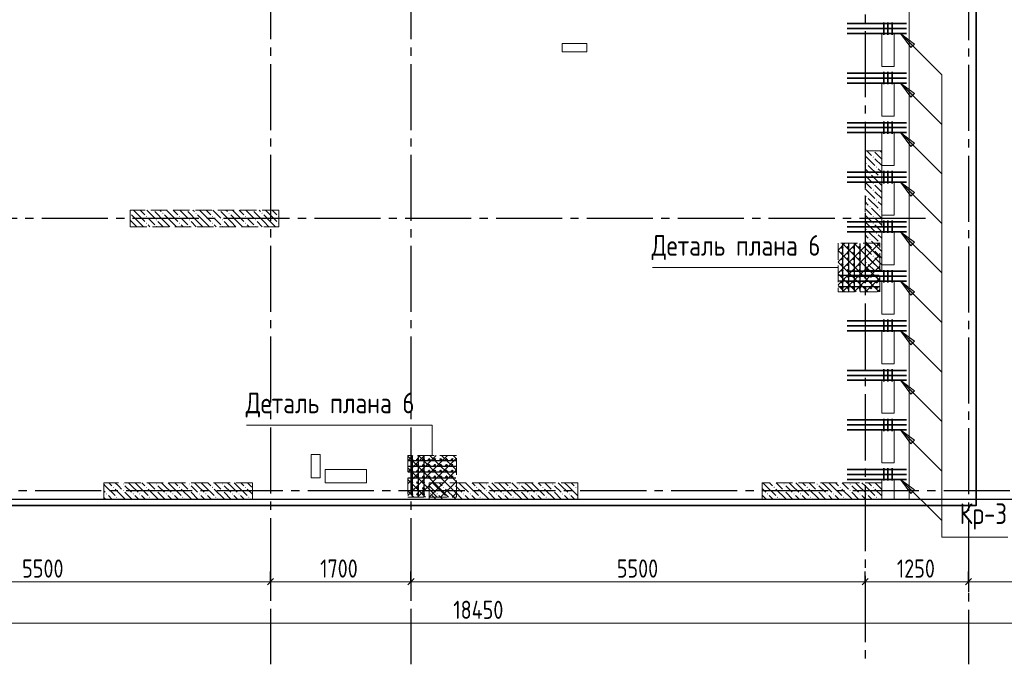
# Model space of a CAD drawing. Header units: millimetres. Extents: x 0 to 31317, y 0 to 42000.
# Tile 5 of 13: x 11587 to 23508, y 15930 to 23738. Entities that reach past the tile are written whole.
import ezdxf

# ---------------------------------------------------------------- set-up
doc = ezdxf.new("R2010")
doc.units = ezdxf.units.MM
doc.linetypes.add('______2', pattern=[270, 200, -70])
doc.linetypes.add('______5', pattern=[1100, 800, -100, 100, -100])
for name, color, linetype, lineweight in [('S1 Стержни арматуры фон', 7, 'Continuous', 25), ('Standard', 7, 'Continuous', 25), ('Вспомогательная арматура', 7, 'Continuous', 25), ('ЖБ Пилон', 180, 'Continuous', 25), ('Оси', 40, '______5', 18), ('Позиционная метка номер позиции', 7, 'Continuous', 13), ('Поперечная арматура', 7, 'Continuous', 25), ('Поперечное армирование AW фон', 7, 'Continuous', 25), ('Примечания', 7, 'Continuous', 25)]:
    doc.layers.add(name, color=color, linetype=linetype, lineweight=lineweight)
doc.layers.add('ЖБ Перекрытие верхний уровень', color=7, linetype='Continuous', lineweight=25, true_color=0xe0e0ff)
doc.styles.add('GOST 2.304-81', font='txt')

msp = doc.modelspace()

# ---------------------------------------------------------------- hatches: boundary and pattern name
at = {"layer": 'ЖБ Пилон', "linetype": 'Continuous', "lineweight": 18, "transparency": 33554687}
for points in [[(21914, 22073), (21921, 22080), (21927, 22073), (21921, 22067)], [(21924, 22150), (21921, 22147), (21918, 22150)], [(21834, 21993), (21841, 22000), (21847, 21993), (21841, 21987)], [(21954, 21953), (21961, 21960), (21967, 21953), (21961, 21947)], [(21874, 21873), (21881, 21880), (21887, 21873), (21881, 21867)], [(21994, 21833), (22001, 21840), (22007, 21833), (22001, 21827)], [(21914, 21753), (21921, 21760), (21927, 21753), (21921, 21747)], [(21834, 21593), (21841, 21600), (21847, 21593), (21841, 21587)], [(21914, 21673), (21921, 21680), (21927, 21673), (21921, 21667)], [(21874, 21473), (21881, 21480), (21887, 21473), (21881, 21467)], [(21954, 21553), (21961, 21560), (21967, 21553), (21961, 21547)], [(12924, 21397), (12927, 21393), (12924, 21390)], [(13114, 21353), (13121, 21360), (13127, 21353), (13121, 21347)], [(13204, 21430), (13201, 21427), (13198, 21430)], [(13314, 21393), (13321, 21400), (13327, 21393), (13321, 21387)], [(13514, 21353), (13521, 21360), (13527, 21353), (13521, 21347)], [(13604, 21430), (13601, 21427), (13598, 21430)], [(13714, 21393), (13721, 21400), (13727, 21393), (13721, 21387)], [(13914, 21353), (13921, 21360), (13927, 21353), (13921, 21347)], [(14004, 21430), (14001, 21427), (13998, 21430)], [(14114, 21393), (14121, 21400), (14127, 21393), (14121, 21387)], [(14314, 21353), (14321, 21360), (14327, 21353), (14321, 21347)], [(14404, 21430), (14401, 21427), (14398, 21430)], [(14514, 21393), (14521, 21400), (14527, 21393), (14521, 21387)], [(14714, 21353), (14721, 21360), (14724, 21357), (14724, 21350), (14721, 21347)], [(21914, 21353), (21921, 21360), (21927, 21353), (21921, 21347)], [(21994, 21433), (22001, 21440), (22007, 21433), (22001, 21427)], [(13114, 21273), (13121, 21280), (13127, 21273), (13121, 21267)], [(13234, 21313), (13241, 21320), (13247, 21313), (13241, 21307)], [(13234, 21233), (13241, 21240), (13247, 21233), (13244, 21230), (13238, 21230)], [(13514, 21273), (13521, 21280), (13527, 21273), (13521, 21267)], [(13634, 21313), (13641, 21320), (13647, 21313), (13641, 21307)], [(13634, 21233), (13641, 21240), (13647, 21233), (13644, 21230), (13638, 21230)], [(13914, 21273), (13921, 21280), (13927, 21273), (13921, 21267)], [(14034, 21313), (14041, 21320), (14047, 21313), (14041, 21307)], [(14034, 21233), (14041, 21240), (14047, 21233), (14044, 21230), (14038, 21230)], [(14314, 21273), (14321, 21280), (14327, 21273), (14321, 21267)], [(14434, 21313), (14441, 21320), (14447, 21313), (14441, 21307)], [(14434, 21233), (14441, 21240), (14447, 21233), (14444, 21230), (14438, 21230)], [(14714, 21273), (14721, 21280), (14724, 21277), (14724, 21270), (14721, 21267)], [(21914, 21273), (21921, 21280), (21927, 21273), (21921, 21267)], [(21834, 21193), (21841, 21200), (21847, 21193), (21841, 21187)], [(21954, 21153), (21961, 21160), (21967, 21153), (21961, 21147)], [(21874, 21073), (21881, 21080), (21887, 21073), (21881, 21067)], [(21994, 21033), (22001, 21040), (22007, 21033), (22001, 21027)], [(21914, 20953), (21921, 20960), (21927, 20953), (21921, 20947)], [(21914, 20873), (21921, 20880), (21927, 20873), (21921, 20867)], [(21834, 20793), (21841, 20800), (21847, 20793), (21841, 20787)], [(21954, 20753), (21961, 20760), (21967, 20753), (21961, 20747)], [(12714, 18073), (12721, 18080), (12727, 18073), (12721, 18067)], [(12834, 18113), (12841, 18120), (12847, 18113), (12841, 18107)], [(12834, 18033), (12841, 18040), (12847, 18033), (12841, 18027)], [(13114, 18073), (13121, 18080), (13127, 18073), (13121, 18067)], [(13234, 18113), (13241, 18120), (13247, 18113), (13241, 18107)], [(13234, 18033), (13241, 18040), (13247, 18033), (13241, 18027)], [(13514, 18073), (13521, 18080), (13527, 18073), (13521, 18067)], [(13634, 18113), (13641, 18120), (13647, 18113), (13641, 18107)], [(13634, 18033), (13641, 18040), (13647, 18033), (13641, 18027)], [(13914, 18073), (13921, 18080), (13927, 18073), (13921, 18067)], [(14034, 18113), (14041, 18120), (14047, 18113), (14041, 18107)], [(14034, 18033), (14041, 18040), (14047, 18033), (14041, 18027)], [(14314, 18073), (14321, 18080), (14327, 18073), (14321, 18067)], [(16714, 18073), (16721, 18080), (16727, 18073), (16721, 18067)], [(16834, 18113), (16841, 18120), (16847, 18113), (16841, 18107)], [(16834, 18033), (16841, 18040), (16847, 18033), (16841, 18027)], [(17114, 18073), (17121, 18080), (17127, 18073), (17121, 18067)], [(17234, 18113), (17241, 18120), (17247, 18113), (17241, 18107)], [(17234, 18033), (17241, 18040), (17247, 18033), (17241, 18027)], [(17514, 18073), (17521, 18080), (17527, 18073), (17521, 18067)], [(17634, 18113), (17641, 18120), (17647, 18113), (17641, 18107)], [(17634, 18033), (17641, 18040), (17647, 18033), (17641, 18027)], [(17914, 18073), (17921, 18080), (17927, 18073), (17921, 18067)], [(18034, 18113), (18041, 18120), (18047, 18113), (18041, 18107)], [(18034, 18033), (18041, 18040), (18047, 18033), (18041, 18027)], [(18314, 18073), (18321, 18080), (18327, 18073), (18321, 18067)], [(20714, 18073), (20721, 18080), (20727, 18073), (20721, 18067)], [(20834, 18113), (20841, 18120), (20847, 18113), (20841, 18107)], [(20834, 18033), (20841, 18040), (20847, 18033), (20841, 18027)], [(21114, 18073), (21121, 18080), (21127, 18073), (21121, 18067)], [(21234, 18113), (21241, 18120), (21247, 18113), (21241, 18107)], [(21234, 18033), (21241, 18040), (21247, 18033), (21241, 18027)], [(21514, 18073), (21521, 18080), (21527, 18073), (21521, 18067)], [(21634, 18113), (21641, 18120), (21647, 18113), (21641, 18107)], [(21634, 18033), (21641, 18040), (21647, 18033), (21641, 18027)], [(21914, 18073), (21921, 18080), (21927, 18073), (21921, 18067)], [(12634, 17993), (12641, 18000), (12647, 17993), (12641, 17987)], [(12754, 17953), (12761, 17960), (12767, 17953), (12761, 17947)], [(12954, 17993), (12961, 18000), (12967, 17993), (12961, 17987)], [(13034, 17993), (13041, 18000), (13047, 17993), (13041, 17987)], [(13154, 17953), (13161, 17960), (13167, 17953), (13161, 17947)], [(13354, 17993), (13361, 18000), (13367, 17993), (13361, 17987)], [(13434, 17993), (13441, 18000), (13447, 17993), (13441, 17987)], [(13554, 17953), (13561, 17960), (13567, 17953), (13561, 17947)], [(13754, 17993), (13761, 18000), (13767, 17993), (13761, 17987)], [(13834, 17993), (13841, 18000), (13847, 17993), (13841, 17987)], [(13954, 17953), (13961, 17960), (13967, 17953), (13961, 17947)], [(14154, 17993), (14161, 18000), (14167, 17993), (14161, 17987)], [(14234, 17993), (14241, 18000), (14247, 17993), (14241, 17987)], [(14354, 17953), (14361, 17960), (14367, 17953), (14361, 17947)], [(16554, 17993), (16561, 18000), (16567, 17993), (16561, 17987)], [(16634, 17993), (16641, 18000), (16647, 17993), (16641, 17987)], [(16754, 17953), (16761, 17960), (16767, 17953), (16761, 17947)], [(16954, 17993), (16961, 18000), (16967, 17993), (16961, 17987)], [(17034, 17993), (17041, 18000), (17047, 17993), (17041, 17987)], [(17154, 17953), (17161, 17960), (17167, 17953), (17161, 17947)], [(17354, 17993), (17361, 18000), (17367, 17993), (17361, 17987)], [(17434, 17993), (17441, 18000), (17447, 17993), (17441, 17987)], [(17554, 17953), (17561, 17960), (17567, 17953), (17561, 17947)], [(17754, 17993), (17761, 18000), (17767, 17993), (17761, 17987)], [(17834, 17993), (17841, 18000), (17847, 17993), (17841, 17987)], [(17954, 17953), (17961, 17960), (17967, 17953), (17961, 17947)], [(18154, 17993), (18161, 18000), (18167, 17993), (18161, 17987)], [(18234, 17993), (18241, 18000), (18247, 17993), (18241, 17987)], [(20634, 17993), (20641, 18000), (20647, 17993), (20641, 17987)], [(20754, 17953), (20761, 17960), (20767, 17953), (20761, 17947)], [(20954, 17993), (20961, 18000), (20967, 17993), (20961, 17987)], [(21034, 17993), (21041, 18000), (21047, 17993), (21041, 17987)], [(21154, 17953), (21161, 17960), (21167, 17953), (21161, 17947)], [(21354, 17993), (21361, 18000), (21367, 17993), (21361, 17987)], [(21434, 17993), (21441, 18000), (21447, 17993), (21441, 17987)], [(21554, 17953), (21561, 17960), (21567, 17953), (21561, 17947)], [(21754, 17993), (21761, 18000), (21767, 17993), (21761, 17987)], [(21834, 17993), (21841, 18000), (21847, 17993), (21841, 17987)], [(21954, 17953), (21961, 17960), (21967, 17953), (21961, 17947)]]:
    msp.add_hatch(color=7, dxfattribs=at).paths.add_polyline_path(points, flags=16)
at = {"layer": 'Позиционная метка номер позиции', "linetype": 'Continuous', "lineweight": 13, "transparency": 33554687}
for points in [[(22377, 23400), (22250, 23570), (22420, 23443)], [(22377, 23400), (22250, 23570), (22420, 23443)], [(22377, 22800), (22250, 22970), (22420, 22843)], [(22377, 22200), (22250, 22370), (22420, 22243)], [(22377, 21600), (22250, 21770), (22420, 21643)], [(22377, 21000), (22250, 21170), (22420, 21043)], [(22377, 20400), (22250, 20570), (22420, 20443)], [(22377, 19800), (22250, 19970), (22420, 19843)], [(22377, 19200), (22250, 19370), (22420, 19243)], [(22377, 18600), (22250, 18770), (22420, 18643)], [(22377, 18000), (22250, 18170), (22420, 18043)]]:
    msp.add_hatch(color=7, dxfattribs=at).paths.add_polyline_path(points, flags=16)

# ---------------------------------------------------------------- linework, layer by layer
at = {"layer": 'S1 Стержни арматуры фон', "color": 7, "linetype": 'Continuous', "lineweight": 35, "transparency": 33554687}
for p, q in [((22324, 23690), (21604, 23690)), ((22324, 23630), (21604, 23630)), ((22324, 23570), (21604, 23570)), ((22324, 23090), (21604, 23090)), ((22324, 23030), (21604, 23030)), ((22324, 22970), (21604, 22970)), ((22324, 22490), (21604, 22490)), ((22324, 22430), (21604, 22430)), ((22324, 22370), (21604, 22370)), ((22324, 21890), (21604, 21890)), ((22324, 21830), (21604, 21830)), ((22324, 21770), (21604, 21770)), ((22324, 21290), (21604, 21290)), ((22324, 21230), (21604, 21230)), ((22324, 21170), (21604, 21170)), ((22324, 20690), (21604, 20690)), ((22324, 20630), (21604, 20630)), ((22324, 20570), (21604, 20570)), ((22324, 20090), (21604, 20090)), ((22324, 20030), (21604, 20030)), ((22324, 19970), (21604, 19970)), ((22324, 19490), (21604, 19490)), ((22324, 19430), (21604, 19430)), ((22324, 19370), (21604, 19370)), ((22324, 18890), (21604, 18890)), ((22324, 18830), (21604, 18830)), ((22324, 18770), (21604, 18770)), ((22324, 18290), (21604, 18290)), ((22324, 18230), (21604, 18230)), ((22324, 18170), (21604, 18170))]:
    msp.add_line(p, q, dxfattribs=at)
at = {"layer": 'Standard', "color": 251, "linetype": 'Continuous', "lineweight": -3, "true_color": 0x656565, "transparency": 33554687}
for p, q in [((14624, 16930), (14624, 17055)), ((16324, 16930), (16324, 17055)), ((21824, 16930), (21824, 17055)), ((23074, 16930), (23074, 17055)), ((14624, 16930), (14624, 16805)), ((14624, 16930), (14624, 16930)), ((16324, 16930), (16324, 16805)), ((16324, 16930), (16324, 16930)), ((21824, 16930), (21824, 16805)), ((21824, 16930), (21824, 16930)), ((23074, 16930), (23074, 16805)), ((23074, 16930), (23074, 16930))]:
    msp.add_line(p, q, dxfattribs=at)
at = {"layer": 'Standard', "color": 7, "linetype": 'Continuous', "lineweight": 13, "transparency": 33554687}
for p, q in [((9124, 16930), (14624, 16930)), ((14624, 16930), (16324, 16930)), ((16324, 16930), (21824, 16930)), ((21824, 16930), (23074, 16930)), ((23074, 16930), (26374, 16930)), ((7924, 16430), (26374, 16430))]:
    msp.add_line(p, q, dxfattribs=at)
at = {"layer": 'Standard', "color": 7, "linetype": 'Continuous', "lineweight": 25, "transparency": 33554687}
for p, q in [((14586, 16892), (14661, 16968)), ((16286, 16892), (16361, 16968)), ((21786, 16892), (21861, 16968)), ((23036, 16892), (23111, 16968))]:
    msp.add_line(p, q, dxfattribs=at)
at = {"layer": 'Standard', "color": 254, "linetype": 'Continuous', "lineweight": 35, "true_color": 0xc4c4ff, "transparency": 33554687}
msp.add_lwpolyline([(7324, 17855), (23168, 17855), (23168, 39570), (7324, 39570), (7324, 17855)], dxfattribs=at)
at = {"layer": 'Standard', "color": 7, "linetype": 'Continuous', "lineweight": 25, "transparency": 33554687}
msp.add_lwpolyline([(7394, 17930), (27024, 17930), (27024, 39500), (7394, 39500), (7394, 17930)], dxfattribs=at)
at = {"layer": 'Standard', "color": 7, "linetype": 'Continuous', "lineweight": 13, "transparency": 33554687}
msp.add_lwpolyline([(7674, 17930), (25874, 17930), (25874, 39170), (7674, 39170), (7674, 17930)], dxfattribs=at)
at = {"layer": 'Вспомогательная арматура', "color": 7, "linetype": 'Continuous', "lineweight": 25, "transparency": 33554687}
for p, q in [((21554, 20445), (21554, 21025)), ((21624, 20445), (21624, 21025)), ((21694, 20445), (21694, 21025)), ((21764, 20445), (21764, 21025)), ((21994, 20640), (21499, 20640)), ((21994, 20570), (21499, 20570)), ((21994, 20500), (21499, 20500)), ((16289, 18400), (16869, 18400)), ((16344, 17960), (16344, 18455)), ((16414, 17960), (16414, 18455)), ((16484, 17960), (16484, 18455)), ((16289, 18330), (16869, 18330)), ((16289, 18260), (16869, 18260)), ((16289, 18190), (16869, 18190))]:
    msp.add_line(p, q, dxfattribs=at)
at = {"layer": 'ЖБ Перекрытие верхний уровень', "color": 7, "linetype": 'Continuous', "lineweight": 18, "transparency": 33554687}
for p, q in [((22354, 17930), (22354, 24210)), ((22024, 23170), (22024, 23570)), ((22024, 23570), (22174, 23570)), ((22174, 23570), (22174, 23170)), ((18454, 23450), (18154, 23450)), ((18154, 23450), (18154, 23350)), ((18454, 23350), (18454, 23450)), ((18154, 23350), (18454, 23350)), ((22174, 23170), (22024, 23170)), ((22024, 22570), (22024, 22970)), ((22024, 22970), (22174, 22970)), ((22174, 22970), (22174, 22570)), ((22174, 22570), (22024, 22570)), ((22024, 21970), (22024, 22370)), ((22024, 22370), (22174, 22370)), ((22174, 22370), (22174, 21970)), ((22174, 21970), (22024, 21970)), ((22024, 21370), (22024, 21770)), ((22024, 21770), (22174, 21770)), ((22174, 21770), (22174, 21370)), ((22174, 21370), (22024, 21370)), ((22024, 20770), (22024, 21170)), ((22024, 21170), (22174, 21170)), ((22174, 21170), (22174, 20770)), ((22174, 20770), (22024, 20770)), ((22024, 20170), (22024, 20570)), ((22024, 20570), (22174, 20570)), ((22174, 20570), (22174, 20170)), ((22174, 20170), (22024, 20170)), ((22024, 19570), (22024, 19970)), ((22024, 19970), (22174, 19970)), ((22174, 19970), (22174, 19570)), ((22174, 19570), (22024, 19570)), ((22024, 18970), (22024, 19370)), ((22024, 19370), (22174, 19370)), ((22174, 19370), (22174, 18970)), ((22174, 18970), (22024, 18970)), ((22024, 18370), (22024, 18770)), ((22024, 18770), (22174, 18770)), ((22174, 18770), (22174, 18370)), ((15224, 18470), (15114, 18470)), ((15114, 18470), (15114, 18190)), ((15224, 18190), (15224, 18470)), ((22174, 18370), (22024, 18370)), ((15784, 18290), (15284, 18290)), ((15284, 18290), (15284, 18130)), ((15784, 18130), (15784, 18290)), ((15114, 18190), (15224, 18190)), ((15284, 18130), (15784, 18130)), ((22024, 17930), (22024, 18170)), ((22024, 18170), (22174, 18170)), ((22174, 18170), (22174, 17930)), ((7394, 17930), (22024, 17930)), ((22174, 17930), (22354, 17930))]:
    msp.add_line(p, q, dxfattribs=at)
at = {"layer": 'ЖБ Пилон', "color": 253, "linetype": '______2', "lineweight": 13, "true_color": 0xa0a0a0, "transparency": 33554687}
for p, q in [((22024, 22150), (21824, 22150)), ((21824, 22150), (21824, 20700)), ((22024, 20700), (22024, 22150)), ((14724, 21430), (12924, 21430)), ((12924, 21430), (12924, 21230)), ((14724, 21230), (14724, 21430)), ((12924, 21230), (14724, 21230)), ((21824, 20700), (22024, 20700)), ((14404, 18130), (12604, 18130)), ((12604, 18130), (12604, 17930)), ((14404, 17930), (14404, 18130)), ((18344, 18130), (16544, 18130)), ((16544, 18130), (16544, 17930)), ((18344, 17930), (18344, 18130)), ((22024, 18130), (20574, 18130)), ((20574, 18130), (20574, 17930)), ((22024, 17930), (22024, 18130)), ((12604, 17930), (14404, 17930)), ((16544, 17930), (18344, 17930)), ((20574, 17930), (22024, 17930))]:
    msp.add_line(p, q, dxfattribs=at)
at = {"layer": 'ЖБ Пилон', "color": 9, "linetype": 'Continuous', "lineweight": 18, "true_color": 0xc7c7c7, "transparency": 33554687}
for p, q in [((21824, 22090), (21941, 21973)), ((21844, 22150), (21901, 22093)), ((21981, 22093), (21941, 22133)), ((22021, 22053), (21981, 22093)), ((22004, 22150), (22021, 22133)), ((21861, 21973), (21981, 21853)), ((21941, 22053), (22024, 21970)), ((21861, 21893), (21824, 21930)), ((21824, 21850), (21901, 21773)), ((21901, 21853), (22021, 21733)), ((21981, 21933), (22024, 21890)), ((21824, 21770), (21901, 21693)), ((21981, 21693), (21941, 21733)), ((22024, 21810), (22021, 21813)), ((21824, 21690), (21941, 21573)), ((21941, 21653), (22024, 21570)), ((22021, 21653), (21981, 21693)), ((21861, 21493), (21824, 21530)), ((21861, 21573), (21981, 21453)), ((21981, 21533), (22024, 21490)), ((12941, 21373), (13021, 21293)), ((13021, 21373), (12964, 21430)), ((13021, 21373), (13101, 21293)), ((13044, 21430), (13101, 21373)), ((13124, 21430), (13221, 21333)), ((13341, 21293), (13221, 21413)), ((13284, 21430), (13301, 21413)), ((13341, 21373), (13421, 21293)), ((13421, 21373), (13364, 21430)), ((13421, 21373), (13501, 21293)), ((13444, 21430), (13501, 21373)), ((13524, 21430), (13621, 21333)), ((13741, 21293), (13621, 21413)), ((13684, 21430), (13701, 21413)), ((13741, 21373), (13821, 21293)), ((13821, 21373), (13764, 21430)), ((13821, 21373), (13901, 21293)), ((13844, 21430), (13901, 21373)), ((13924, 21430), (14021, 21333)), ((14141, 21293), (14021, 21413)), ((14084, 21430), (14101, 21413)), ((14141, 21373), (14221, 21293)), ((14221, 21373), (14164, 21430)), ((14221, 21373), (14301, 21293)), ((14244, 21430), (14301, 21373)), ((14324, 21430), (14421, 21333)), ((14541, 21293), (14421, 21413)), ((14484, 21430), (14501, 21413)), ((14541, 21373), (14621, 21293)), ((14621, 21373), (14564, 21430)), ((14621, 21373), (14701, 21293)), ((14644, 21430), (14701, 21373)), ((21824, 21450), (21901, 21373)), ((21824, 21370), (21901, 21293)), ((21901, 21453), (22021, 21333)), ((22024, 21410), (22021, 21413)), ((12941, 21293), (12924, 21310)), ((12924, 21230), (12924, 21230)), ((12941, 21293), (13004, 21230)), ((13021, 21293), (13084, 21230)), ((13181, 21293), (13141, 21333)), ((13141, 21253), (13164, 21230)), ((13221, 21253), (13181, 21293)), ((13261, 21293), (13324, 21230)), ((13341, 21293), (13404, 21230)), ((13421, 21293), (13484, 21230)), ((13581, 21293), (13541, 21333)), ((13541, 21253), (13564, 21230)), ((13621, 21253), (13581, 21293)), ((13661, 21293), (13724, 21230)), ((13741, 21293), (13804, 21230)), ((13821, 21293), (13884, 21230)), ((13981, 21293), (13941, 21333)), ((13941, 21253), (13964, 21230)), ((14021, 21253), (13981, 21293)), ((14061, 21293), (14124, 21230)), ((14141, 21293), (14204, 21230)), ((14221, 21293), (14284, 21230)), ((14381, 21293), (14341, 21333)), ((14341, 21253), (14364, 21230)), ((14421, 21253), (14381, 21293)), ((14461, 21293), (14524, 21230)), ((14541, 21293), (14604, 21230)), ((14621, 21293), (14684, 21230)), ((21824, 21290), (21941, 21173)), ((21981, 21293), (21941, 21333)), ((21941, 21253), (22024, 21170)), ((22021, 21253), (21981, 21293)), ((21861, 21093), (21824, 21130)), ((21861, 21173), (21981, 21053)), ((21981, 21133), (22024, 21090)), ((21824, 21050), (21901, 20973)), ((21901, 21053), (22021, 20933)), ((22024, 21010), (22021, 21013)), ((21824, 20970), (21901, 20893)), ((21824, 20890), (21941, 20773)), ((21981, 20893), (21941, 20933)), ((22021, 20853), (21981, 20893)), ((21861, 20773), (21934, 20700)), ((21941, 20853), (22024, 20770)), ((21854, 20700), (21824, 20730)), ((21981, 20733), (22014, 20700)), ((12664, 18130), (12701, 18093)), ((12781, 18093), (12744, 18130)), ((12941, 18093), (12904, 18130)), ((12984, 18130), (13021, 18093)), ((13064, 18130), (13101, 18093)), ((13181, 18093), (13144, 18130)), ((13341, 18093), (13304, 18130)), ((13384, 18130), (13421, 18093)), ((13464, 18130), (13501, 18093)), ((13581, 18093), (13544, 18130)), ((13741, 18093), (13704, 18130)), ((13784, 18130), (13821, 18093)), ((13864, 18130), (13901, 18093)), ((13981, 18093), (13944, 18130)), ((14141, 18093), (14104, 18130)), ((14184, 18130), (14221, 18093)), ((14264, 18130), (14301, 18093)), ((14381, 18093), (14344, 18130)), ((16584, 18130), (16621, 18093)), ((16664, 18130), (16701, 18093)), ((16781, 18093), (16744, 18130)), ((16941, 18093), (16904, 18130)), ((16984, 18130), (17021, 18093)), ((17064, 18130), (17101, 18093)), ((17181, 18093), (17144, 18130)), ((17341, 18093), (17304, 18130)), ((17384, 18130), (17421, 18093)), ((17464, 18130), (17501, 18093)), ((17581, 18093), (17544, 18130)), ((17741, 18093), (17704, 18130)), ((17784, 18130), (17821, 18093)), ((17864, 18130), (17901, 18093)), ((17981, 18093), (17944, 18130)), ((18141, 18093), (18104, 18130)), ((18184, 18130), (18221, 18093)), ((18264, 18130), (18301, 18093)), ((20584, 18130), (20621, 18093)), ((20664, 18130), (20701, 18093)), ((20781, 18093), (20744, 18130)), ((20941, 18093), (20904, 18130)), ((20984, 18130), (21021, 18093)), ((21064, 18130), (21101, 18093)), ((21181, 18093), (21144, 18130)), ((21341, 18093), (21304, 18130)), ((21384, 18130), (21421, 18093)), ((21464, 18130), (21501, 18093)), ((21581, 18093), (21544, 18130)), ((21741, 18093), (21704, 18130)), ((21784, 18130), (21821, 18093)), ((21864, 18130), (21901, 18093)), ((21981, 18093), (21944, 18130)), ((12604, 18110), (12621, 18093)), ((12604, 18030), (12621, 18013)), ((12621, 18093), (12741, 17973)), ((12741, 18053), (12861, 17933)), ((12821, 18053), (12781, 18093)), ((12861, 18093), (12941, 18013)), ((12861, 18013), (12944, 17930)), ((12941, 18093), (13021, 18013)), ((13021, 18093), (13141, 17973)), ((13141, 18053), (13261, 17933)), ((13221, 18053), (13181, 18093)), ((13261, 18093), (13341, 18013)), ((13261, 18013), (13344, 17930)), ((13341, 18093), (13421, 18013)), ((13421, 18093), (13541, 17973)), ((13541, 18053), (13661, 17933)), ((13621, 18053), (13581, 18093)), ((13661, 18093), (13741, 18013)), ((13661, 18013), (13744, 17930)), ((13741, 18093), (13821, 18013)), ((13821, 18093), (13941, 17973)), ((13941, 18053), (14061, 17933)), ((14021, 18053), (13981, 18093)), ((14061, 18093), (14141, 18013)), ((14061, 18013), (14144, 17930)), ((14141, 18093), (14221, 18013)), ((14221, 18093), (14341, 17973)), ((14341, 18053), (14404, 17990)), ((14404, 18070), (14381, 18093)), ((16544, 18090), (16621, 18013)), ((16621, 18093), (16741, 17973)), ((16741, 18053), (16861, 17933)), ((16821, 18053), (16781, 18093)), ((16861, 18093), (16941, 18013)), ((16861, 18013), (16944, 17930)), ((16941, 18093), (17021, 18013)), ((17021, 18093), (17141, 17973)), ((17141, 18053), (17261, 17933)), ((17221, 18053), (17181, 18093)), ((17261, 18093), (17341, 18013)), ((17261, 18013), (17344, 17930)), ((17341, 18093), (17421, 18013)), ((17421, 18093), (17541, 17973)), ((17541, 18053), (17661, 17933)), ((17621, 18053), (17581, 18093)), ((17661, 18093), (17741, 18013)), ((17661, 18013), (17744, 17930)), ((17741, 18093), (17821, 18013)), ((17821, 18093), (17941, 17973)), ((17941, 18053), (18061, 17933)), ((18021, 18053), (17981, 18093)), ((18061, 18093), (18141, 18013)), ((18061, 18013), (18144, 17930)), ((18141, 18093), (18221, 18013)), ((18221, 18093), (18341, 17973)), ((18341, 18053), (18344, 18050)), ((20574, 18060), (20621, 18013)), ((20621, 18093), (20741, 17973)), ((20741, 18053), (20861, 17933)), ((20821, 18053), (20781, 18093)), ((20861, 18093), (20941, 18013)), ((20861, 18013), (20944, 17930)), ((20941, 18093), (21021, 18013)), ((21021, 18093), (21141, 17973)), ((21141, 18053), (21261, 17933)), ((21221, 18053), (21181, 18093)), ((21261, 18093), (21341, 18013)), ((21261, 18013), (21344, 17930)), ((21341, 18093), (21421, 18013)), ((21421, 18093), (21541, 17973)), ((21541, 18053), (21661, 17933)), ((21621, 18053), (21581, 18093)), ((21661, 18093), (21741, 18013)), ((21661, 18013), (21744, 17930)), ((21741, 18093), (21821, 18013)), ((21821, 18093), (21941, 17973)), ((21941, 18053), (22024, 17970)), ((22021, 18053), (21981, 18093)), ((12621, 17933), (12604, 17950)), ((12624, 17930), (12621, 17933)), ((12661, 17973), (12704, 17930)), ((12781, 17933), (12784, 17930)), ((13021, 17933), (12981, 17973)), ((13024, 17930), (13021, 17933)), ((13061, 17973), (13104, 17930)), ((13181, 17933), (13184, 17930)), ((13421, 17933), (13381, 17973)), ((13424, 17930), (13421, 17933)), ((13461, 17973), (13504, 17930)), ((13581, 17933), (13584, 17930)), ((13821, 17933), (13781, 17973)), ((13824, 17930), (13821, 17933)), ((13861, 17973), (13904, 17930)), ((13981, 17933), (13984, 17930)), ((14221, 17933), (14181, 17973)), ((14224, 17930), (14221, 17933)), ((14261, 17973), (14304, 17930)), ((14381, 17933), (14384, 17930)), ((16544, 17930), (16544, 17930)), ((16621, 17933), (16581, 17973)), ((16624, 17930), (16621, 17933)), ((16661, 17973), (16704, 17930)), ((16781, 17933), (16784, 17930)), ((17021, 17933), (16981, 17973)), ((17024, 17930), (17021, 17933)), ((17061, 17973), (17104, 17930)), ((17181, 17933), (17184, 17930)), ((17421, 17933), (17381, 17973)), ((17424, 17930), (17421, 17933)), ((17461, 17973), (17504, 17930)), ((17581, 17933), (17584, 17930)), ((17821, 17933), (17781, 17973)), ((17824, 17930), (17821, 17933)), ((17861, 17973), (17904, 17930)), ((17981, 17933), (17984, 17930)), ((18221, 17933), (18181, 17973)), ((18224, 17930), (18221, 17933)), ((18261, 17973), (18304, 17930)), ((20621, 17933), (20581, 17973)), ((20624, 17930), (20621, 17933)), ((20661, 17973), (20704, 17930)), ((20781, 17933), (20784, 17930)), ((21021, 17933), (20981, 17973)), ((21024, 17930), (21021, 17933)), ((21061, 17973), (21104, 17930)), ((21181, 17933), (21184, 17930)), ((21421, 17933), (21381, 17973)), ((21424, 17930), (21421, 17933)), ((21461, 17973), (21504, 17930)), ((21581, 17933), (21584, 17930)), ((21821, 17933), (21781, 17973)), ((21824, 17930), (21821, 17933)), ((21861, 17973), (21904, 17930)), ((21981, 17933), (21984, 17930))]:
    msp.add_line(p, q, dxfattribs=at)
at = {"layer": 'Оси', "color": 8, "linetype": '______5', "lineweight": -3, "transparency": 33554687}
for p, q in [((21824, 40100), (21824, 15930)), ((14624, 39700), (14624, 15930)), ((16324, 39700), (16324, 15930)), ((23074, 33090), (23074, 15930)), ((22554, 21330), (4600, 21330)), ((23574, 18030), (4600, 18030))]:
    msp.add_line(p, q, dxfattribs=at)
at = {"layer": 'Позиционная метка номер позиции', "color": 7, "linetype": 'Continuous', "lineweight": 13, "transparency": 33554687}
for p, q in [((22250, 23570), (22750, 23070)), ((22250, 23570), (22250, 23570)), ((22250, 23570), (22250, 23570)), ((22250, 23570), (22250, 23570)), ((22250, 23570), (22420, 23443)), ((22377, 23400), (22250, 23570)), ((22250, 23570), (22250, 23570)), ((22250, 23570), (22250, 23570)), ((22250, 23570), (22250, 23570)), ((22250, 23570), (22420, 23443)), ((22377, 23400), (22250, 23570)), ((22420, 23443), (22377, 23400)), ((22420, 23443), (22377, 23400)), ((22398, 23422), (22409, 23411)), ((22398, 23422), (22409, 23411)), ((22250, 22970), (22750, 22470)), ((22250, 22970), (22250, 22970)), ((22250, 22970), (22250, 22970)), ((22250, 22970), (22250, 22970)), ((22250, 22970), (22420, 22843)), ((22377, 22800), (22250, 22970)), ((22420, 22843), (22377, 22800)), ((22398, 22822), (22409, 22811)), ((22250, 22370), (22750, 21870)), ((22250, 22370), (22250, 22370)), ((22250, 22370), (22250, 22370)), ((22250, 22370), (22250, 22370)), ((22250, 22370), (22420, 22243)), ((22377, 22200), (22250, 22370)), ((22420, 22243), (22377, 22200)), ((22398, 22222), (22409, 22211)), ((22250, 21770), (22750, 21270)), ((22250, 21770), (22250, 21770)), ((22250, 21770), (22250, 21770)), ((22250, 21770), (22250, 21770)), ((22250, 21770), (22420, 21643)), ((22377, 21600), (22250, 21770)), ((22420, 21643), (22377, 21600)), ((22398, 21622), (22409, 21611)), ((22250, 21170), (22750, 20670)), ((22250, 21170), (22250, 21170)), ((22250, 21170), (22250, 21170)), ((22250, 21170), (22250, 21170)), ((22250, 21170), (22420, 21043)), ((22377, 21000), (22250, 21170)), ((22420, 21043), (22377, 21000)), ((22398, 21022), (22409, 21011)), ((22250, 20570), (22750, 20070)), ((22250, 20570), (22250, 20570)), ((22250, 20570), (22250, 20570)), ((22250, 20570), (22250, 20570)), ((22250, 20570), (22420, 20443)), ((22377, 20400), (22250, 20570)), ((22420, 20443), (22377, 20400)), ((22398, 20422), (22409, 20411)), ((22250, 19970), (22750, 19470)), ((22250, 19970), (22250, 19970)), ((22250, 19970), (22250, 19970)), ((22250, 19970), (22250, 19970)), ((22250, 19970), (22420, 19843)), ((22377, 19800), (22250, 19970)), ((22420, 19843), (22377, 19800)), ((22398, 19822), (22409, 19811)), ((22250, 19370), (22750, 18870)), ((22250, 19370), (22250, 19370)), ((22250, 19370), (22250, 19370)), ((22250, 19370), (22250, 19370)), ((22250, 19370), (22420, 19243)), ((22377, 19200), (22250, 19370)), ((22420, 19243), (22377, 19200)), ((22398, 19222), (22409, 19211)), ((22250, 18770), (22750, 18270)), ((22250, 18770), (22250, 18770)), ((22250, 18770), (22250, 18770)), ((22250, 18770), (22250, 18770)), ((22250, 18770), (22420, 18643)), ((22377, 18600), (22250, 18770)), ((22420, 18643), (22377, 18600)), ((22398, 18622), (22409, 18611)), ((22250, 18170), (22750, 17670)), ((22250, 18170), (22250, 18170)), ((22250, 18170), (22250, 18170)), ((22250, 18170), (22250, 18170)), ((22250, 18170), (22420, 18043)), ((22377, 18000), (22250, 18170)), ((22420, 18043), (22377, 18000)), ((22398, 18022), (22409, 18011))]:
    msp.add_line(p, q, dxfattribs=at)
msp.add_lwpolyline([(22250, 23570), (22750, 23070), (22750, 17470), (23550, 17470)], dxfattribs=at)
at = {"layer": 'Поперечная арматура', "color": 7, "linetype": 'Continuous', "lineweight": 50, "transparency": 33554687}
for centre in [(21544, 20980), (21614, 20980), (21684, 20980), (21754, 20980), (21544, 20910), (21614, 20910), (21684, 20910), (21754, 20910), (21544, 20840), (21544, 20770), (21614, 20840), (21614, 20770), (21684, 20840), (21684, 20770), (21754, 20840), (21754, 20770), (21544, 20700), (21544, 20630), (21614, 20700), (21614, 20630), (21684, 20700), (21684, 20630), (21754, 20700), (21754, 20630), (21824, 20630), (21894, 20630), (21964, 20630), (21544, 20560), (21614, 20560), (21684, 20560), (21754, 20560), (21824, 20560), (21894, 20560), (21964, 20560), (21544, 20490), (21614, 20490), (21684, 20490), (21754, 20490), (21824, 20490), (21894, 20490), (21964, 20490), (16334, 18410), (16404, 18410), (16474, 18410), (16544, 18410), (16614, 18410), (16684, 18410), (16754, 18410), (16824, 18410), (16334, 18340), (16334, 18270), (16404, 18340), (16404, 18270), (16474, 18340), (16474, 18270), (16544, 18340), (16544, 18270), (16614, 18340), (16614, 18270), (16684, 18340), (16684, 18270), (16754, 18340), (16754, 18270), (16824, 18340), (16824, 18270), (16334, 18200), (16334, 18130), (16404, 18200), (16404, 18130), (16474, 18200), (16474, 18130), (16544, 18200), (16614, 18200), (16684, 18200), (16754, 18200), (16824, 18200), (16334, 18060), (16404, 18060), (16474, 18060), (16334, 17990), (16404, 17990), (16474, 17990)]:
    msp.add_circle(centre, 5, dxfattribs=at)
at = {"layer": 'Поперечное армирование AW фон', "color": 7, "linetype": 'Continuous', "lineweight": 35, "transparency": 33554687}
for p, q in [((22049, 23705), (22049, 23555)), ((22099, 23705), (22099, 23555)), ((22149, 23705), (22149, 23555)), ((22049, 23105), (22049, 22955)), ((22099, 23105), (22099, 22955)), ((22149, 23105), (22149, 22955)), ((22049, 22505), (22049, 22355)), ((22099, 22505), (22099, 22355)), ((22149, 22505), (22149, 22355)), ((22049, 21905), (22049, 21755)), ((22099, 21905), (22099, 21755)), ((22149, 21905), (22149, 21755)), ((22049, 21305), (22049, 21155)), ((22099, 21305), (22099, 21155)), ((22149, 21305), (22149, 21155)), ((22049, 20705), (22049, 20555)), ((22099, 20705), (22099, 20555)), ((22149, 20705), (22149, 20555)), ((22049, 20105), (22049, 19955)), ((22099, 20105), (22099, 19955)), ((22149, 20105), (22149, 19955)), ((22049, 19505), (22049, 19355)), ((22099, 19505), (22099, 19355)), ((22149, 19505), (22149, 19355)), ((22049, 18905), (22049, 18755)), ((22099, 18905), (22099, 18755)), ((22149, 18905), (22149, 18755)), ((22049, 18305), (22049, 18155)), ((22099, 18305), (22099, 18155)), ((22149, 18305), (22149, 18155))]:
    msp.add_line(p, q, dxfattribs=at)
at = {"layer": 'Примечания', "color": 252, "linetype": 'Continuous', "lineweight": 13, "true_color": 0x8f8f8f, "transparency": 33554687}
for p, q in [((21494, 20946), (21578, 21030)), ((21494, 20806), (21718, 21030)), ((21494, 20666), (21858, 21030)), ((21494, 20526), (21998, 21030)), ((21544, 21030), (21999, 20575)), ((21684, 21030), (21999, 20715)), ((21824, 21030), (21999, 20855)), ((21964, 21030), (21999, 20995)), ((21494, 20940), (21994, 20440)), ((21548, 20440), (21999, 20891)), ((21494, 20800), (21854, 20440)), ((21688, 20440), (21999, 20751)), ((21494, 20660), (21714, 20440)), ((21494, 20520), (21574, 20440)), ((21828, 20440), (21999, 20611)), ((21968, 20440), (21999, 20471)), ((16284, 18396), (16348, 18460)), ((16284, 18256), (16488, 18460)), ((16284, 18116), (16628, 18460)), ((16284, 17976), (16768, 18460)), ((16284, 18450), (16779, 17955)), ((16403, 17955), (16874, 18426)), ((16414, 18460), (16874, 18000)), ((16554, 18460), (16874, 18140)), ((16694, 18460), (16874, 18280)), ((16834, 18460), (16874, 18420)), ((16284, 18310), (16639, 17955)), ((16543, 17955), (16874, 18286)), ((16284, 18170), (16499, 17955)), ((16683, 17955), (16874, 18146)), ((16284, 18030), (16359, 17955)), ((16823, 17955), (16874, 18006))]:
    msp.add_line(p, q, dxfattribs=at)
at = {"layer": 'Примечания', "color": 7, "linetype": '______2', "lineweight": 13, "transparency": 33554687}
for p, q in [((21999, 21030), (21494, 21030)), ((21494, 21030), (21494, 20440)), ((21999, 20440), (21999, 21030)), ((21494, 20440), (21999, 20440)), ((16874, 18460), (16284, 18460)), ((16284, 18460), (16284, 17955)), ((16874, 17955), (16874, 18460)), ((16284, 17955), (16874, 17955))]:
    msp.add_line(p, q, dxfattribs=at)
at = {"layer": 'Примечания', "color": 7, "linetype": 'Continuous', "lineweight": 13, "transparency": 33554687}
msp.add_line((19247, 20735), (21494, 20735), dxfattribs=at)
msp.add_lwpolyline([(14332, 18827), (16579, 18827), (16579, 18460)], dxfattribs=at)

# ---------------------------------------------------------------- texts
at = {"layer": 'Standard', "color": 7, "linetype": 'Continuous', "lineweight": 25, "transparency": 33554687, "attachment_point": 7, "style": 'GOST 2.304-81'}
for s, insert, char_height, width in [('Кр-3', (22967, 17562), 250, 711.25), ('5500', (11616, 16980), 220, 641.48), ('1700', (15224, 16980), 220, 625.74), ('5500', (18816, 16980), 220, 641.48), ('1250', (22207, 16980), 220, 610.16), ('18450', (16836, 16480), 220, 750.82)]:
    msp.add_mtext(s, dxfattribs=dict(at, insert=insert, char_height=char_height, width=width))
at = {"layer": 'Примечания', "color": 7, "linetype": 'Continuous', "lineweight": 25, "transparency": 33554687, "char_height": 250, "width": 2150.15, "attachment_point": 7, "style": 'GOST 2.304-81'}
for insert in [(19238, 20827), (14323, 18919)]:
    msp.add_mtext('Деталь\\~плана\\~6', dxfattribs=dict(at, insert=insert))

doc.saveas('drawing.dxf')
